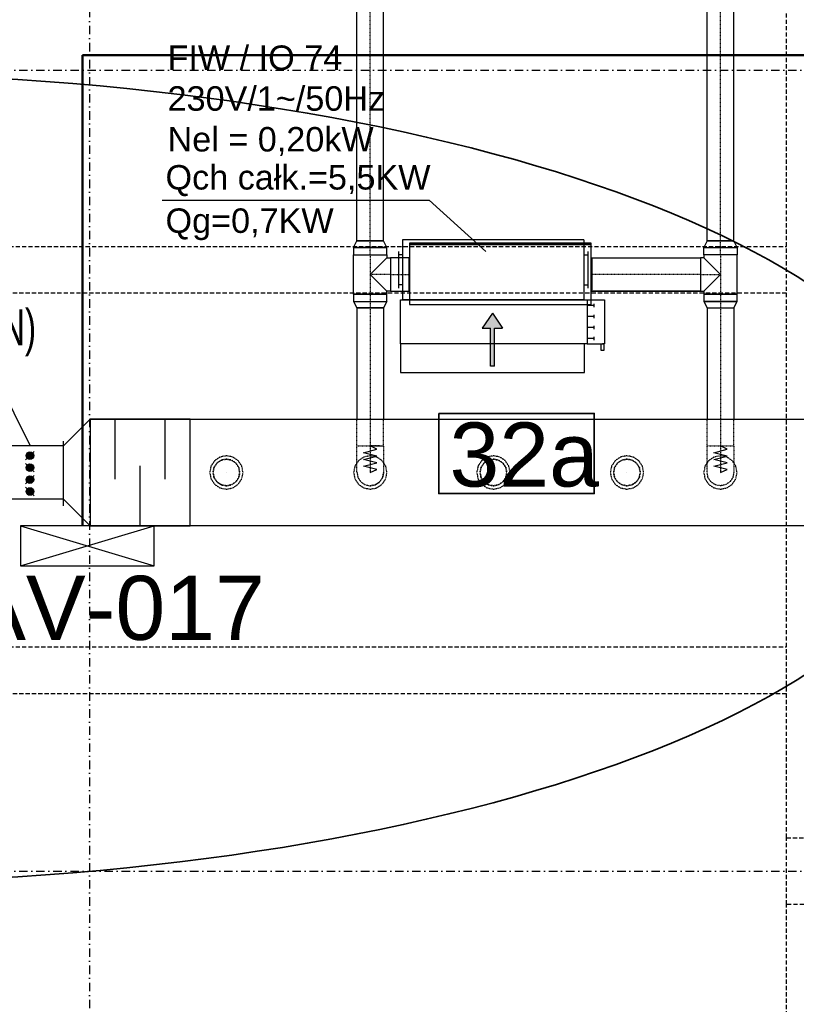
# Model space of a CAD drawing. Header units: centimetres. Extents: x -10729 to 144862, y -4437 to 43656.
# Tile 70 of 148: x 8008 to 8589, y 8500 to 9238. Entities that reach past the tile are written whole.
import ezdxf

# ---------------------------------------------------------------- set-up
doc = ezdxf.new("R2010")
doc.units = ezdxf.units.CM
doc.header["$LTSCALE"] = 0.1
for name, pattern in [('CADVENT_CENTERLINE', [9.9, 7.4, -1, 0.5, -1]), ('CADVENT_HIDDEN', [0.8, 0.25, -0.55]), ('Kondygnacja  -0_5$0$HIDDEN', [9.525, 6.35, -3.175]), ('Kondygnacja  -0_5$0$HIDDEN2', [4.7625, 3.175, -1.5875]), ('Osie rzutów$0$DASHDOT2', [12.7, 6.35, -3.175, 0, -3.175])]:
    doc.linetypes.add(name, pattern=pattern)
for name, color, linetype, lineweight in [('AU opis', 7, 'Continuous', 35), ('AU Sieć LON', 1, 'Continuous', 50), ('AU Strefa obsługiwana', 90, 'Continuous', 35), ('bgde_urządzenia', 3, 'Continuous', 30)]:
    doc.layers.add(name, color=color, linetype=linetype, lineweight=lineweight)
for name, color, linetype in [('AU Szafki Klimakonwektorów', 183, 'Continuous'), ('bgde-nawiewCEN', 7, 'Continuous'), ('bgde-nawiewEXP', 1, 'Continuous'), ('bgde-nawiewHIDDEN', 1, 'Continuous'), ('bgde_opis urządzen', 6, 'Continuous'), ('bgde_redukcja', 3, 'Continuous'), ('bgde_tlumik', 6, 'Continuous'), ('bgde_VAV', 4, 'Continuous'), ('Kondygnacja  -0_5$0$ARCH_KONSTR_POWYŻEJ RZUTU', 8, 'Kondygnacja  -0_5$0$HIDDEN'), ('Kondygnacja  -0_5$0$ARCH_KONSTR_POWYŻEJ RZUTU_IST', 8, 'Kondygnacja  -0_5$0$HIDDEN2'), ('Osie rzutów$0$ARCH_INFO_OSIE_IST', 8, 'Osie rzutów$0$DASHDOT2'), ('Osie rzutów$0$ARCH_INFO_OSIE_OPISY_IST', 8, 'Continuous')]:
    doc.layers.add(name, color=color, linetype=linetype)
doc.styles.add('Arial', font='ARIAL.TTF')

# ---------------------------------------------------------------- blocks, each defined once
blk = doc.blocks.new('Osie rzutów')
at = {"layer": 'Osie rzutów$0$ARCH_INFO_OSIE_IST', "ltscale": 10}
for p, q in [((8060, 12510), (8060, 4623.26)), ((4436.04, 9200), (15156.54, 9200)), ((4436.04, 8600), (15156.54, 8600))]:
    blk.add_line(p, q, dxfattribs=at)
blk = doc.blocks.new('Kondygnacja  -0_5$0$konstrukcja istniejąca -0.5')
at = {"layer": 'Kondygnacja  -0_5$0$ARCH_KONSTR_POWYŻEJ RZUTU_IST', "ltscale": 10}
for points in [[(8582, 8625), (8582, 9775)], [(7538, 9067.89), (8582, 9067.89)], [(8582, 9032.89), (7538, 9032.89)], [(8738, 8575), (8582, 8575), (8582, 8625), (8738, 8625), (8738, 8575)], [(8582, 7425), (8582, 8575)]]:
    blk.add_lwpolyline(points, dxfattribs=at)
at = {"layer": 'Kondygnacja  -0_5$0$ARCH_KONSTR_POWYŻEJ RZUTU_IST', "ltscale": 10, "elevation": 0}
for points in [[(7538, 8767.89), (8582, 8767.89)], [(8582, 8732.89), (7538, 8732.89)]]:
    blk.add_lwpolyline(points, dxfattribs=at)
blk = doc.blocks.new('blok')
at = {"layer": 'bgde_VAV', "color": 3, "linetype": 'Continuous', "lineweight": -2}
for p, q in [((-54400.4, 33775), (-54434.2, 33775)), ((-53950.4, 33775), (-54400.4, 33775)), ((-53966.7, 33775), (-54000.4, 33775)), ((-54434.2, 33225), (-54400.4, 33225)), ((-54400.4, 33225), (-54000.4, 33225)), ((-54000.4, 33225), (-53966.7, 33225))]:
    blk.add_line(p, q, dxfattribs=at)
at = {"layer": 'bgde_VAV', "color": 3, "linetype": 'ByBlock', "lineweight": -2}
for p, q in [((-54400.4, 33775), (-54400.4, 33225)), ((-54000.4, 33775), (-54000.4, 33225))]:
    blk.add_line(p, q, dxfattribs=at)
at = {"layer": 'bgde_VAV', "color": 3, "linetype": 'Continuous', "lineweight": -3}
for p, q in [((-54294.7, 33492.5), (-54357.9, 33555.7)), ((-54326.3, 33524.1), (-54354.9, 33524.1)), ((-54326.3, 33524.1), (-54353.5, 33533)), ((-54326.3, 33524.1), (-54353.5, 33515.3)), ((-54326.3, 33524.1), (-54349.5, 33540.9)), ((-54326.3, 33524.1), (-54349.5, 33507.3)), ((-54326.3, 33524.1), (-54343.1, 33547.3)), ((-54326.3, 33524.1), (-54343.1, 33501)), ((-54326.3, 33524.1), (-54335.1, 33551.3)), ((-54326.3, 33524.1), (-54335.1, 33496.9)), ((-54326.3, 33524.1), (-54326.3, 33552.7)), ((-54326.3, 33524.1), (-54317.5, 33551.3)), ((-54326.3, 33524.1), (-54309.5, 33547.3)), ((-54326.3, 33524.1), (-54303.2, 33540.9)), ((-54326.3, 33524.1), (-54299.1, 33533)), ((-54326.3, 33524.1), (-54299.1, 33515.3)), ((-54326.3, 33524.1), (-54303.2, 33507.3)), ((-54326.3, 33524.1), (-54309.5, 33501)), ((-54326.3, 33524.1), (-54317.5, 33496.9)), ((-54326.3, 33524.1), (-54326.3, 33495.5)), ((-54326.3, 33524.1), (-54297.7, 33524.1)), ((-54205.3, 33555.7), (-54268.5, 33492.5)), ((-54236.9, 33524.1), (-54265.5, 33524.1)), ((-54236.9, 33524.1), (-54264.1, 33533)), ((-54236.9, 33524.1), (-54264.1, 33515.3)), ((-54236.9, 33524.1), (-54260, 33540.9)), ((-54236.9, 33524.1), (-54260, 33507.3)), ((-54236.9, 33524.1), (-54253.7, 33547.3)), ((-54236.9, 33524.1), (-54253.7, 33501)), ((-54236.9, 33524.1), (-54245.7, 33551.3)), ((-54236.9, 33524.1), (-54245.7, 33496.9)), ((-54236.9, 33524.1), (-54236.9, 33552.7)), ((-54236.9, 33524.1), (-54228.1, 33551.3)), ((-54236.9, 33524.1), (-54220.1, 33547.3)), ((-54236.9, 33524.1), (-54213.8, 33540.9)), ((-54236.9, 33524.1), (-54209.7, 33533)), ((-54236.9, 33524.1), (-54209.7, 33515.3)), ((-54236.9, 33524.1), (-54213.8, 33507.3)), ((-54236.9, 33524.1), (-54220.1, 33501)), ((-54236.9, 33524.1), (-54228.1, 33496.9)), ((-54236.9, 33524.1), (-54236.9, 33495.5)), ((-54236.9, 33524.1), (-54208.3, 33524.1)), ((-54115.9, 33492.5), (-54179.1, 33555.7)), ((-54147.5, 33524.1), (-54176.1, 33524.1)), ((-54147.5, 33524.1), (-54174.7, 33533)), ((-54147.5, 33524.1), (-54174.7, 33515.3)), ((-54147.5, 33524.1), (-54170.6, 33540.9)), ((-54147.5, 33524.1), (-54170.6, 33507.3)), ((-54147.5, 33524.1), (-54164.3, 33547.3)), ((-54147.5, 33524.1), (-54164.3, 33501)), ((-54147.5, 33524.1), (-54156.3, 33551.3)), ((-54147.5, 33524.1), (-54156.3, 33496.9)), ((-54147.5, 33524.1), (-54147.5, 33552.7)), ((-54147.5, 33524.1), (-54138.7, 33551.3)), ((-54147.5, 33524.1), (-54130.7, 33547.3)), ((-54147.5, 33524.1), (-54124.3, 33540.9)), ((-54147.5, 33524.1), (-54120.3, 33533)), ((-54147.5, 33524.1), (-54120.3, 33515.3)), ((-54147.5, 33524.1), (-54124.3, 33507.3)), ((-54147.5, 33524.1), (-54130.7, 33501)), ((-54147.5, 33524.1), (-54138.7, 33496.9)), ((-54147.5, 33524.1), (-54147.5, 33495.5)), ((-54147.5, 33524.1), (-54118.9, 33524.1)), ((-54026.5, 33555.7), (-54089.7, 33492.5)), ((-54058.1, 33524.1), (-54086.7, 33524.1)), ((-54058.1, 33524.1), (-54085.3, 33533)), ((-54058.1, 33524.1), (-54085.3, 33515.3)), ((-54058.1, 33524.1), (-54081.2, 33540.9)), ((-54058.1, 33524.1), (-54081.2, 33507.3)), ((-54058.1, 33524.1), (-54074.9, 33547.3)), ((-54058.1, 33524.1), (-54074.9, 33501)), ((-54058.1, 33524.1), (-54066.9, 33551.3)), ((-54058.1, 33524.1), (-54066.9, 33496.9)), ((-54058.1, 33524.1), (-54058.1, 33552.7)), ((-54058.1, 33524.1), (-54049.2, 33551.3)), ((-54058.1, 33524.1), (-54041.3, 33547.3)), ((-54058.1, 33524.1), (-54034.9, 33540.9)), ((-54058.1, 33524.1), (-54030.9, 33533)), ((-54058.1, 33524.1), (-54030.9, 33515.3)), ((-54058.1, 33524.1), (-54034.9, 33507.3)), ((-54058.1, 33524.1), (-54041.3, 33501)), ((-54058.1, 33524.1), (-54049.2, 33496.9)), ((-54058.1, 33524.1), (-54058.1, 33495.5)), ((-54058.1, 33524.1), (-54029.5, 33524.1))]:
    blk.add_line(p, q, dxfattribs=at)
for centre in [(-54326.3, 33524.1), (-54236.9, 33524.1), (-54147.5, 33524.1), (-54058.1, 33524.1)]:
    blk.add_ellipse(centre, major_axis=(0, 28.6), ratio=1, start_param=-1.570796, end_param=4.712389, dxfattribs=at)
blk = doc.blocks.new('t34')
at = {"layer": 'bgde_tlumik'}
for p, q in [((-40401.3, 25953.2), (-40401.3, 26403.2)), ((-40026.3, 25953.2), (-40026.3, 26403.2)), ((-40213.8, 25603.2), (-40213.8, 26053.2))]:
    blk.add_line(p, q, dxfattribs=at)
blk.add_lwpolyline([(-40588.8, 25603.2), (-39838.8, 25603.2), (-39838.8, 26403.2), (-40588.8, 26403.2)], close=True, dxfattribs=at)

msp = doc.modelspace()

# ---------------------------------------------------------------- hatches: boundary and pattern name
at = {"layer": 'bgde_urządzenia'}
h = msp.add_hatch(color=256, dxfattribs=at)
h.paths.add_polyline_path([(8363.219, 8994.916), (8360.219, 8994.916), (8360.219, 9006.582), (8354.029, 9006.582), (8361.719, 9018.009), (8369.409, 9006.582), (8363.219, 9006.582)])
h.paths.add_polyline_path([(8363.219, 8978.248), (8360.219, 8978.248), (8360.219, 8994.916), (8363.219, 8994.916)])

# ---------------------------------------------------------------- linework, layer by layer
at = {"layer": 'AU opis'}
msp.add_lwpolyline([(8321.588, 8942.806), (8437.977, 8942.806), (8437.977, 8882.798), (8321.588, 8882.798)], close=True, dxfattribs=at)
at = {"layer": 'AU Sieć LON', "color": 1}
for p, q in [((9547.519, 9211.166), (8054.733, 9211.166)), ((8054.733, 9211.166), (8054.733, 8859.211))]:
    msp.add_line(p, q, dxfattribs=at)
at = {"layer": 'AU Strefa obsługiwana'}
msp.add_ellipse((7856.68, 8894.326), major_axis=(845.197, 0), ratio=0.3589101, dxfattribs=at)
at = {"layer": 'AU Szafki Klimakonwektorów'}
for p, q in [((8108.335, 8858.692), (8008.335, 8858.692)), ((8008.335, 8828.692), (8108.335, 8858.692)), ((8008.335, 8858.692), (8108.335, 8828.692)), ((8108.335, 8858.692), (8008.335, 8858.692)), ((8008.335, 8858.692), (8008.335, 8828.692)), ((8008.335, 8828.692), (8108.335, 8858.692)), ((8008.335, 8858.692), (8108.335, 8828.692)), ((8108.335, 8828.692), (8108.335, 8858.692)), ((8008.335, 8828.692), (8108.335, 8828.692)), ((8008.335, 8828.692), (8108.335, 8828.692))]:
    msp.add_line(p, q, dxfattribs=at)
at = {"layer": 'bgde-nawiewCEN', "linetype": 'CADVENT_CENTERLINE', "ltscale": 0.06}
for p, q in [((8270.306, 9072.014), (8270.306, 9478.594)), ((8532.52, 9072.014), (8532.52, 9478.594)), ((8270.306, 9061.714), (8270.306, 9072.014)), ((8532.52, 9061.714), (8532.52, 9072.014)), ((8270.306, 9061.714), (8270.306, 9046.914)), ((8532.52, 9061.714), (8532.52, 9046.914)), ((8270.306, 9046.914), (8270.306, 9032.114)), ((8285.306, 9046.914), (8270.306, 9046.914)), ((8285.306, 9046.914), (8299.306, 9046.914)), ((8299.706, 9046.914), (8299.306, 9046.914)), ((8435.706, 9046.914), (8436.106, 9046.914)), ((8517.52, 9046.914), (8436.106, 9046.914)), ((8517.52, 9046.914), (8532.52, 9046.914)), ((8532.52, 9046.914), (8532.52, 9032.114)), ((8270.306, 9032.114), (8270.306, 9021.814)), ((8532.52, 9032.114), (8532.52, 9021.814)), ((8270.306, 9021.814), (8270.306, 8918.603)), ((8532.52, 9021.814), (8532.52, 8918.603)), ((8270.306, 8918.603), (8270.306, 8916.734)), ((8532.52, 8918.603), (8532.52, 8916.734)), ((8270.306, 8916.734), (8270.306, 8911.623)), ((8270.306, 8911.623), (8270.306, 8908.843)), ((8532.52, 8916.734), (8532.52, 8911.623)), ((8532.52, 8911.623), (8532.52, 8908.843)), ((8270.306, 8908.843), (8270.306, 8906.491)), ((8270.306, 8906.491), (8270.306, 8904.529)), ((8270.306, 8904.529), (8270.306, 8902.923)), ((8270.306, 8902.923), (8270.306, 8901.637)), ((8532.52, 8908.843), (8532.52, 8906.491)), ((8532.52, 8906.491), (8532.52, 8904.529)), ((8532.52, 8904.529), (8532.52, 8902.923)), ((8532.52, 8902.923), (8532.52, 8901.637)), ((8270.306, 8901.637), (8270.306, 8900.636)), ((8270.306, 8900.636), (8270.306, 8899.883)), ((8270.306, 8899.883), (8270.306, 8899.344)), ((8270.306, 8899.344), (8270.306, 8898.983)), ((8270.306, 8898.983), (8270.306, 8898.763)), ((8270.306, 8898.763), (8270.306, 8898.651)), ((8270.306, 8898.651), (8270.306, 8898.603)), ((8532.52, 8901.637), (8532.52, 8900.636)), ((8532.52, 8900.636), (8532.52, 8899.883)), ((8532.52, 8899.883), (8532.52, 8899.344)), ((8532.52, 8899.344), (8532.52, 8898.983)), ((8532.52, 8898.983), (8532.52, 8898.763)), ((8532.52, 8898.763), (8532.52, 8898.651)), ((8532.52, 8898.651), (8532.52, 8898.603))]:
    msp.add_line(p, q, dxfattribs=at)
at = {"layer": 'bgde-nawiewEXP', "linetype": 'Continuous'}
for points in [[(8257.806, 9067.199), (8282.806, 9067.199), (8280.306, 9072.014), (8280.306, 9072.014), (8260.306, 9072.014), (8260.306, 9458.601)], [(8257.806, 9067.199), (8260.306, 9072.014), (8280.306, 9072.014), (8280.306, 9458.601)], [(8522.52, 9072.014), (8542.52, 9072.014), (8542.52, 9458.601)], [(8522.52, 9072.014), (8522.52, 9458.601)], [(8257.806, 9032.114), (8257.806, 9061.714), (8282.806, 9061.714), (8282.806, 9059.414)], [(8257.806, 9032.114), (8282.806, 9032.114), (8282.806, 9034.414), (8270.306, 9046.914), (8282.806, 9059.414), (8285.306, 9059.414), (8285.306, 9034.414), (8282.806, 9034.414)], [(8299.306, 9034.414), (8299.306, 9059.414), (8299.706, 9059.414)], [(8435.706, 9059.414), (8436.106, 9059.414), (8436.106, 9051.698)], [(8520.02, 9034.414), (8532.52, 9046.914), (8520.02, 9059.414)], [(8436.106, 9051.698), (8436.106, 9055.753)], [(8436.106, 9046.914), (8436.106, 9051.698)], [(8436.106, 9051.698), (8436.106, 9046.914)], [(8436.106, 9046.914), (8436.106, 9042.131)], [(8436.106, 9042.131), (8436.106, 9046.914)], [(8436.106, 9038.075), (8436.106, 9042.131)], [(8436.106, 9042.131), (8436.106, 9038.075)], [(8436.106, 9038.075), (8436.106, 9035.366)], [(8436.106, 9034.414), (8436.106, 9038.075)], [(8299.306, 9034.414), (8299.706, 9034.414)], [(8435.706, 9034.414), (8436.106, 9034.414)], [(8436.106, 9034.414), (8435.706, 9034.414)], [(8436.106, 9034.414), (8517.52, 9034.414)], [(8257.806, 9026.63), (8260.306, 9021.814), (8260.306, 8938.585)], [(8257.806, 9026.63), (8282.806, 9026.63), (8280.306, 9021.814), (8280.306, 9021.814), (8260.306, 9021.814), (8260.306, 9021.814), (8280.306, 9021.814), (8280.306, 8938.585)], [(8522.52, 9021.814), (8522.52, 8938.585)], [(8522.52, 9021.814), (8542.52, 9021.814), (8542.52, 8938.585)], [(8060.424, 8938.585), (10181.223, 8938.585), (10181.223, 8858.585), (8060.424, 8858.585)]]:
    msp.add_lwpolyline(points, dxfattribs=at)
for points in [[(8257.806, 9061.714), (8282.806, 9061.714), (8282.806, 9067.199), (8257.806, 9067.199)], [(8299.706, 9069.414), (8435.706, 9069.414), (8435.706, 9070.414), (8299.706, 9070.414)], [(8299.706, 9024.414), (8435.706, 9024.414), (8435.706, 9069.414), (8299.706, 9069.414)], [(8517.52, 9034.414), (8520.02, 9034.414), (8520.02, 9032.114), (8545.02, 9032.114), (8545.02, 9061.714), (8520.02, 9061.714), (8520.02, 9067.199), (8545.02, 9067.199), (8545.02, 9061.714), (8520.02, 9061.714), (8520.02, 9059.414), (8517.52, 9059.414), (8517.52, 9035.366)], [(8520.02, 9067.199), (8545.02, 9067.199), (8542.52, 9072.014), (8522.52, 9072.014)], [(8285.306, 9034.414), (8299.306, 9034.414), (8299.306, 9059.414), (8285.306, 9059.414), (8285.306, 9035.366)], [(8436.106, 9034.414), (8436.106, 9059.414), (8517.52, 9059.414), (8517.52, 9034.414)], [(8257.806, 9026.63), (8282.806, 9026.63), (8282.806, 9032.114), (8257.806, 9032.114)], [(8520.02, 9026.63), (8545.02, 9026.63), (8545.02, 9032.114), (8520.02, 9032.114)], [(8520.02, 9026.63), (8522.52, 9021.814), (8542.52, 9021.814), (8545.02, 9026.63), (8520.972, 9026.63)], [(8060.424, 8858.585), (8040.424, 8878.585), (8040.424, 8918.585), (8060.424, 8938.585)]]:
    msp.add_lwpolyline(points, close=True, dxfattribs=at)
at = {"layer": 'bgde-nawiewHIDDEN', "linetype": 'CADVENT_HIDDEN'}
for points in [[(8299.706, 9034.414), (8299.706, 9059.414)], [(8435.706, 9034.414), (8435.706, 9059.414)], [(8260.306, 8918.603), (8260.306, 8938.585)], [(8277.377, 8918.603), (8280.306, 8918.603), (8280.306, 8938.585)], [(8522.52, 8918.603), (8542.52, 8918.603), (8542.52, 8938.585)], [(8522.52, 8918.603), (8522.52, 8938.585)], [(8260.306, 8898.763), (8260.306, 8918.603), (8280.306, 8918.603), (8280.306, 8898.603), (8279.545, 8894.776)], [(8260.306, 8918.603), (8274.133, 8918.603)], [(8274.133, 8918.603), (8270.306, 8918.603)], [(8274.133, 8918.603), (8277.377, 8918.603)], [(8277.377, 8918.603), (8274.133, 8918.603)], [(8353.281, 8902.43), (8355.449, 8905.674)], [(8355.449, 8905.674), (8353.281, 8902.43)], [(8355.449, 8905.674), (8358.693, 8907.842)], [(8358.693, 8907.842), (8355.449, 8905.674)], [(8358.693, 8907.842), (8362.52, 8908.603)], [(8362.52, 8908.603), (8358.693, 8907.842)], [(8362.52, 8908.603), (8366.347, 8907.842)], [(8366.347, 8907.842), (8362.52, 8908.603)], [(8366.347, 8907.842), (8369.591, 8905.674)], [(8369.591, 8905.674), (8366.347, 8907.842)], [(8369.591, 8905.674), (8371.759, 8902.43)], [(8371.759, 8902.43), (8369.591, 8905.674)], [(8260.306, 8898.763), (8260.306, 8898.603), (8261.067, 8894.776), (8263.235, 8891.532), (8266.479, 8889.364), (8270.306, 8888.603), (8274.133, 8889.364)], [(8277.377, 8891.532), (8279.545, 8894.776), (8280.306, 8898.603)], [(8352.52, 8898.603), (8353.281, 8902.43)], [(8353.281, 8902.43), (8352.52, 8898.603)], [(8352.52, 8898.603), (8353.281, 8894.776)], [(8353.281, 8894.776), (8352.52, 8898.603)], [(8371.759, 8902.43), (8372.52, 8898.603), (8371.759, 8894.776)], [(8371.759, 8894.776), (8372.52, 8898.603)], [(8274.133, 8889.364), (8270.306, 8888.603)], [(8274.133, 8889.364), (8277.377, 8891.532)], [(8277.377, 8891.532), (8274.133, 8889.364)], [(8353.281, 8894.776), (8355.449, 8891.532)], [(8355.449, 8891.532), (8353.281, 8894.776)], [(8355.449, 8891.532), (8358.693, 8889.364)], [(8358.693, 8889.364), (8355.449, 8891.532)], [(8358.693, 8889.364), (8362.52, 8888.603)], [(8362.52, 8888.603), (8358.693, 8889.364)], [(8362.52, 8888.603), (8366.347, 8889.364)], [(8366.347, 8889.364), (8362.52, 8888.603)], [(8366.347, 8889.364), (8369.591, 8891.532)], [(8369.591, 8891.532), (8366.347, 8889.364)], [(8369.591, 8891.532), (8371.759, 8894.776)], [(8371.759, 8894.776), (8369.591, 8891.532)]]:
    msp.add_lwpolyline(points, dxfattribs=at)
at = {"layer": 'bgde-nawiewHIDDEN'}
for points in [[(8270.306, 8898.603), (8275.306, 8900.733), (8265.306, 8903.269), (8275.306, 8905.791), (8265.306, 8908.32), (8275.306, 8910.873), (8265.306, 8913.409), (8275.306, 8915.955), (8270.306, 8918.603)], [(8532.52, 8898.603), (8537.52, 8900.733), (8527.52, 8903.269), (8537.52, 8905.791), (8527.52, 8908.32), (8537.52, 8910.873), (8527.52, 8913.409), (8537.52, 8915.955), (8532.52, 8918.603)], [(8162.52, 8898.603), (8162.52, 8898.603)], [(8362.52, 8898.603), (8362.52, 8898.603)], [(8462.52, 8898.603), (8462.52, 8898.603)]]:
    msp.add_lwpolyline(points, dxfattribs=at)
at = {"layer": 'bgde-nawiewHIDDEN', "linetype": 'CADVENT_HIDDEN'}
for points in [[(8522.52, 8902.923), (8522.52, 8918.603), (8542.52, 8918.603), (8542.52, 8898.603), (8541.759, 8894.776), (8539.591, 8891.532), (8536.347, 8889.364), (8532.52, 8888.603), (8528.693, 8889.364), (8525.449, 8891.532), (8523.281, 8894.776), (8522.52, 8898.603), (8522.52, 8901.637)], [(8150.02, 8898.603), (8150.972, 8893.82), (8153.681, 8889.764), (8157.737, 8887.055), (8162.52, 8886.103), (8167.304, 8887.055), (8171.359, 8889.764), (8174.069, 8893.82), (8175.02, 8898.603), (8174.069, 8903.387), (8171.359, 8907.442), (8167.304, 8910.152), (8162.52, 8911.103), (8157.737, 8910.152), (8153.681, 8907.442), (8150.972, 8903.387)], [(8150.02, 8898.603), (8150.972, 8893.82), (8153.681, 8889.764), (8157.737, 8887.055), (8162.52, 8886.103), (8167.304, 8887.055), (8171.359, 8889.764), (8174.069, 8893.82), (8175.02, 8898.603), (8174.069, 8903.387), (8171.359, 8907.442), (8167.304, 8910.152), (8162.52, 8911.103), (8157.737, 8910.152), (8153.681, 8907.442), (8150.972, 8903.387)], [(8257.806, 8898.603), (8258.758, 8893.82), (8261.467, 8889.764), (8265.523, 8887.055), (8270.306, 8886.103), (8275.09, 8887.055), (8279.145, 8889.764), (8281.855, 8893.82), (8282.806, 8898.603), (8281.855, 8903.387), (8279.145, 8907.442), (8275.09, 8910.152), (8270.306, 8911.103), (8265.523, 8910.152), (8261.467, 8907.442), (8258.758, 8903.387)], [(8257.806, 8898.603), (8258.758, 8893.82), (8261.467, 8889.764), (8265.523, 8887.055), (8270.306, 8886.103), (8275.09, 8887.055), (8279.145, 8889.764), (8281.855, 8893.82), (8282.806, 8898.603), (8281.855, 8903.387), (8279.145, 8907.442), (8275.09, 8910.152), (8270.306, 8911.103), (8265.523, 8910.152), (8261.467, 8907.442), (8258.758, 8903.387)], [(8350.02, 8898.603), (8350.972, 8893.82), (8353.681, 8889.764), (8357.737, 8887.055), (8362.52, 8886.103), (8367.304, 8887.055), (8371.359, 8889.764), (8374.069, 8893.82), (8375.02, 8898.603), (8374.069, 8903.387), (8371.359, 8907.442), (8367.304, 8910.152), (8362.52, 8911.103), (8357.737, 8910.152), (8353.681, 8907.442), (8350.972, 8903.387)], [(8350.02, 8898.603), (8350.972, 8893.82), (8353.681, 8889.764), (8357.737, 8887.055), (8362.52, 8886.103), (8367.304, 8887.055), (8371.359, 8889.764), (8374.069, 8893.82), (8375.02, 8898.603), (8374.069, 8903.387), (8371.359, 8907.442), (8367.304, 8910.152), (8362.52, 8911.103), (8357.737, 8910.152), (8353.681, 8907.442), (8350.972, 8903.387)], [(8450.02, 8898.603), (8450.972, 8893.82), (8453.681, 8889.764), (8457.737, 8887.055), (8462.52, 8886.103), (8467.304, 8887.055), (8471.359, 8889.764), (8474.069, 8893.82), (8475.02, 8898.603), (8474.069, 8903.387), (8471.359, 8907.442), (8467.304, 8910.152), (8462.52, 8911.103), (8457.737, 8910.152), (8453.681, 8907.442), (8450.972, 8903.387)], [(8450.02, 8898.603), (8450.972, 8893.82), (8453.681, 8889.764), (8457.737, 8887.055), (8462.52, 8886.103), (8467.304, 8887.055), (8471.359, 8889.764), (8474.069, 8893.82), (8475.02, 8898.603), (8474.069, 8903.387), (8471.359, 8907.442), (8467.304, 8910.152), (8462.52, 8911.103), (8457.737, 8910.152), (8453.681, 8907.442), (8450.972, 8903.387)], [(8520.02, 8898.603), (8520.972, 8893.82), (8523.681, 8889.764), (8527.737, 8887.055), (8532.52, 8886.103), (8537.304, 8887.055), (8541.359, 8889.764), (8544.069, 8893.82), (8545.02, 8898.603), (8544.069, 8903.387), (8541.359, 8907.442), (8537.304, 8910.152), (8532.52, 8911.103), (8527.737, 8910.152), (8523.681, 8907.442), (8520.972, 8903.387)], [(8520.02, 8898.603), (8520.972, 8893.82), (8523.681, 8889.764), (8527.737, 8887.055), (8532.52, 8886.103), (8537.304, 8887.055), (8541.359, 8889.764), (8544.069, 8893.82), (8545.02, 8898.603), (8544.069, 8903.387), (8541.359, 8907.442), (8537.304, 8910.152), (8532.52, 8911.103), (8527.737, 8910.152), (8523.681, 8907.442), (8520.972, 8903.387)], [(8152.52, 8898.603), (8153.281, 8902.43), (8155.449, 8905.674), (8158.693, 8907.842), (8162.52, 8908.603), (8166.347, 8907.842), (8169.591, 8905.674), (8171.759, 8902.43), (8172.52, 8898.603), (8171.759, 8894.776), (8169.591, 8891.532), (8166.347, 8889.364), (8162.52, 8888.603), (8158.693, 8889.364), (8155.449, 8891.532), (8153.281, 8894.776)], [(8152.52, 8898.603), (8153.281, 8894.776), (8155.449, 8891.532), (8158.693, 8889.364), (8162.52, 8888.603), (8166.347, 8889.364), (8169.591, 8891.532), (8171.759, 8894.776), (8172.52, 8898.603), (8171.759, 8902.43), (8169.591, 8905.674), (8166.347, 8907.842), (8162.52, 8908.603), (8158.693, 8907.842), (8155.449, 8905.674), (8153.281, 8902.43)], [(8352.52, 8898.603), (8353.281, 8894.776), (8355.449, 8891.532), (8358.693, 8889.364), (8362.52, 8888.603), (8366.347, 8889.364), (8369.591, 8891.532), (8371.759, 8894.776), (8372.52, 8898.603), (8371.759, 8902.43), (8369.591, 8905.674), (8366.347, 8907.842), (8362.52, 8908.603), (8358.693, 8907.842), (8355.449, 8905.674), (8353.281, 8902.43)], [(8452.52, 8898.603), (8453.281, 8894.776), (8455.449, 8891.532), (8458.693, 8889.364), (8462.52, 8888.603), (8466.347, 8889.364), (8469.591, 8891.532), (8471.759, 8894.776), (8472.52, 8898.603), (8471.759, 8902.43), (8469.591, 8905.674), (8466.347, 8907.842), (8462.52, 8908.603), (8458.693, 8907.842), (8455.449, 8905.674), (8453.281, 8902.43)], [(8452.52, 8898.603), (8453.281, 8902.43), (8455.449, 8905.674), (8458.693, 8907.842), (8462.52, 8908.603), (8466.347, 8907.842), (8469.591, 8905.674), (8471.759, 8902.43), (8472.52, 8898.603), (8471.759, 8894.776), (8469.591, 8891.532), (8466.347, 8889.364), (8462.52, 8888.603), (8458.693, 8889.364), (8455.449, 8891.532), (8453.281, 8894.776)]]:
    msp.add_lwpolyline(points, close=True, dxfattribs=at)
at = {"layer": 'bgde_opis urządzen'}
for p, q in [((8114.543, 9102.593), (8314.43, 9102.593)), ((8314.43, 9102.593), (8356.814, 9064.135, -170.95))]:
    msp.add_line(p, q, dxfattribs=at)
at = {"layer": 'bgde_urządzenia'}
for p, q in [((8294.319, 9072.916, 94.5), (8294.319, 9027.916, 94.5)), ((8430.319, 9072.916, 94.5), (8294.319, 9072.916, 94.5)), ((8430.319, 9072.916, 94.5), (8430.319, 9027.916, 94.5)), ((8291.319, 9064.166, 94.5), (8291.319, 9036.666, 94.5)), ((8294.319, 9061.666, 94.5), (8291.319, 9061.666, 94.5)), ((8430.319, 9061.666, 94.5), (8433.319, 9061.666, 94.5)), ((8433.319, 9064.166, 94.5), (8433.319, 9036.666, 94.5)), ((8294.319, 9039.166, 94.5), (8291.319, 9039.166, 94.5)), ((8430.319, 9039.166, 94.5), (8433.319, 9039.166, 94.5)), ((8292.819, 8994.916, 94.5), (8292.819, 9027.916, 94.5)), ((8292.819, 9027.916, 94.5), (8432.819, 9027.916, 94.5)), ((8430.319, 9027.916, 94.5), (8294.319, 9027.916, 94.5)), ((8432.819, 9027.916, 94.5), (8432.819, 8994.916, 94.5)), ((8432.819, 9027.916, 94.5), (8445.819, 9027.916, 94.5)), ((8438.019, 9023.791, 94.5), (8432.819, 9023.791, 94.5)), ((8438.019, 9022.541, 94.5), (8438.019, 9025.041, 94.5)), ((8445.819, 9027.916, 94.5), (8445.819, 8994.916, 94.5)), ((8361.719, 9018.009, 94.5), (8354.029, 9006.582, 94.5)), ((8361.719, 9018.009, 94.5), (8369.409, 9006.582, 94.5)), ((8438.019, 9015.541, 94.5), (8432.819, 9015.541, 94.5)), ((8438.019, 9014.291, 94.5), (8438.019, 9016.791, 94.5)), ((8354.029, 9006.582, 94.5), (8360.219, 9006.582, 94.5)), ((8360.219, 8978.248, 94.5), (8360.219, 9006.582, 94.5)), ((8363.219, 8978.248, 94.5), (8363.219, 9006.582, 94.5)), ((8363.219, 9006.582, 94.5), (8369.409, 9006.582, 94.5)), ((8438.019, 9007.291, 94.5), (8432.819, 9007.291, 94.5)), ((8438.019, 9006.041, 94.5), (8438.019, 9008.541, 94.5)), ((8438.019, 8999.041, 94.5), (8432.819, 8999.041, 94.5)), ((8438.019, 8997.791, 94.5), (8438.019, 9000.291, 94.5)), ((8430.619, 8994.916, 94.5), (8292.819, 8994.916, 94.5)), ((8292.819, 8994.916, 94.5), (8292.819, 8973.416, 94.5)), ((8430.619, 8973.416, 94.5), (8430.619, 8994.916, 94.5)), ((8432.819, 8994.916, 94.5), (8430.619, 8994.916, 94.5)), ((8432.819, 8994.916, 94.5), (8445.819, 8994.916, 94.5)), ((8443.319, 8989.916, 94.5), (8443.319, 8994.916, 94.5)), ((8445.819, 8994.916, 94.5), (8444.319, 8994.916, 94.5)), ((8445.319, 8994.916, 94.5), (8445.319, 8989.916, 94.5)), ((8445.319, 8989.916, 94.5), (8443.319, 8989.916, 94.5)), ((8363.219, 8978.248, 94.5), (8360.219, 8978.248, 94.5)), ((8292.819, 8973.416, 94.5), (8430.619, 8973.416, 94.5))]:
    msp.add_line(p, q, dxfattribs=at)
at = {"layer": 'bgde_VAV'}
msp.add_line((7980.912, 8988.369, 2.142), (8015.468, 8918.585), dxfattribs=at)

# ---------------------------------------------------------------- block references
at = {"layer": 'bgde_redukcja', "xscale": 0.09999999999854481, "yscale": 0.09999999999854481, "zscale": 0.1, "rotation": 270}
msp.add_blockref('blok', (4662.921, 3478.542), dxfattribs=at)
at = {"layer": 'bgde_tlumik', "xscale": 0.1000000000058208, "yscale": 0.09999999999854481, "zscale": 0.1}
msp.add_blockref('t34', (12119.304, 6298.261), dxfattribs=at)
at = {"layer": 'Kondygnacja  -0_5$0$ARCH_KONSTR_POWYŻEJ RZUTU'}
msp.add_blockref('Kondygnacja  -0_5$0$konstrukcja istniejąca -0.5', (0, 0), dxfattribs=at)
at = {"layer": 'Osie rzutów$0$ARCH_INFO_OSIE_OPISY_IST'}
msp.add_blockref('Osie rzutów', (0, 0), dxfattribs=at)

# ---------------------------------------------------------------- texts
at = {"layer": 'AU opis', "insert": (8329.602, 8936.048), "char_height": 48, "width": 72.77772, "attachment_point": 1, "style": 'Arial'}
msp.add_mtext('32a', dxfattribs=at)
at = {"layer": 'AU Szafki Klimakonwektorów', "insert": (7922.942, 8821.2), "char_height": 48, "width": 1074.22285, "attachment_point": 1, "style": 'Arial'}
msp.add_mtext('VAV-017', dxfattribs=at)
at = {"layer": 'bgde_opis urządzen', "char_height": 18.326, "width": 421.7149, "attachment_point": 1, "style": 'Arial'}
for s, insert in [('FIW / IO 74\\P230V/1~/50Hz\\PNel = 0,20kW', (8118.446, 9218.468, 2308.732)), ('Qch całk.=5,5KW', (8116.931, 9128.875, 1120.623)), ('Qg=0,7KW', (8116.931, 9096.396, 1120.623))]:
    msp.add_mtext(s, dxfattribs=dict(at, insert=insert))
at = {"layer": 'bgde_VAV', "width": 0.7}
msp.add_text('VAV-1.31 (N)', height=27, dxfattribs=at).set_placement((7869.772, 8993.829, 291.213))

doc.saveas('drawing.dxf')
